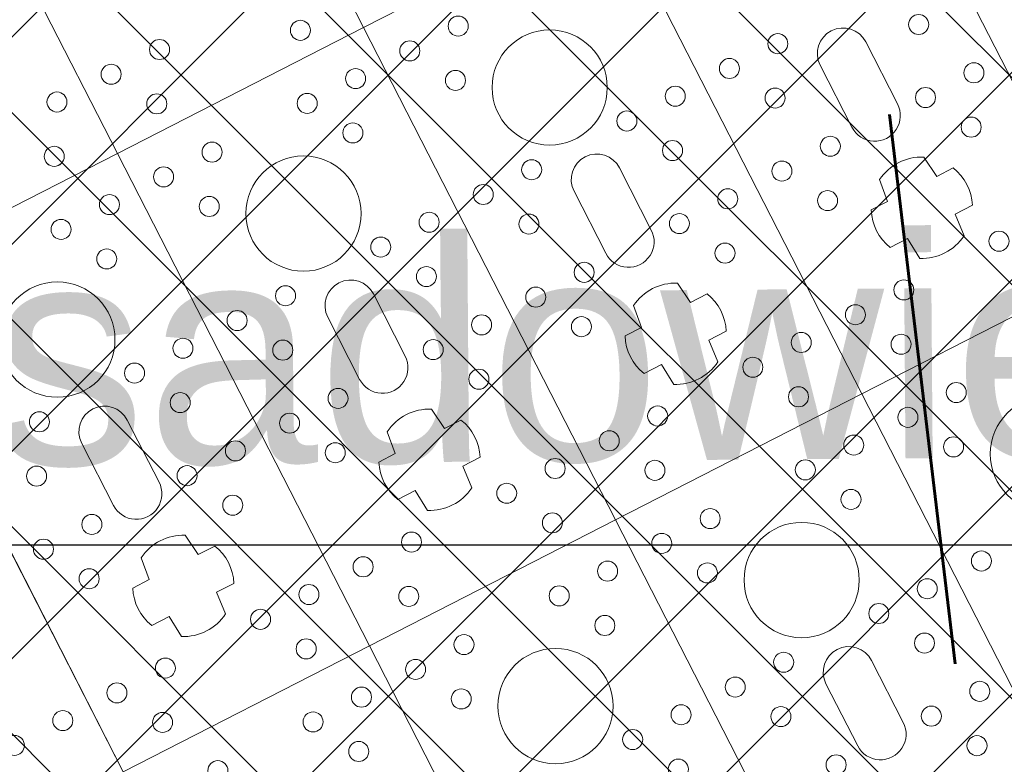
# Model space of a CAD drawing. Header units: metres. Extents: x 7472034 to 8439876, y 5890181 to 5961460.
# Tile 143 of 202: x 8439532.86 to 8439534.99, y 5890377.1 to 5890378.71. Entities that reach past the tile are written whole.
import ezdxf

# ---------------------------------------------------------------- set-up
doc = ezdxf.new("R2010")
doc.units = ezdxf.units.M
doc.header["$MEASUREMENT"] = 0
for name, pattern in [('$0$L218_500', [1, 0.5, -0.5]), ('ACAD_ISO03W100', [30, 12, -18]), ('CENTER', [2, 1.25, -0.25, 0.25, -0.25])]:
    doc.linetypes.add(name, pattern=pattern)
doc.layers.get('0').update_dxf_attribs({"linetype": 'CONTINUOUS', "lineweight": 5})
doc.layers.get('Defpoints').update_dxf_attribs({"linetype": 'CONTINUOUS'})
for name, color, linetype, lineweight in [('### Krawężnik', 6, 'CONTINUOUS', 35), ('### rzędne', 172, 'CONTINUOUS', 35), ('__GRANICA', 5, 'ACAD_ISO03W100', 80), ('_a_widok', 7, 'CONTINUOUS', 5), ('_IS_kd_krata', 114, 'CONTINUOUS', 30), ('KOLOR-OBIEKT', 21, 'CONTINUOUS', 13), ('ZAG-obrys 018 wymiary', 7, 'CONTINUOUS', 18)]:
    doc.layers.add(name, color=color, linetype=linetype, lineweight=lineweight)
doc.layers.add('100_rzut_wym_wew', color=7, linetype='CONTINUOUS')
doc.layers.add('_IS.BLOK.KD.doziemne', color=7, linetype='CONTINUOUS')
doc.styles.add('ARIAL', font='arial.ttf')
doc.styles.add('DIM', font='simplex.shx', dxfattribs={"width": 0.8})
doc.styles.add('RS', font='Romans.shx', dxfattribs={"width": 0.7})
doc.dimstyles.new('DIM-WEW_500', dxfattribs={"dimscale": 5, "dimtxt": 18, "dimasz": 10, "dimexe": 4, "dimexo": 8, "dimgap": 5, "dimtad": 1, "dimlfac": 0.01, "dimzin": 9, "dimdsep": 46, "dimtxsty": 'DIM', "dimblk": 'ARCHTICK', "dimcen": 5, "dimclrt": 112, "dimadec": 4, "dimazin": 2, "dimtfac": 4, "dimtmove": 0, "dimatfit": 3, "dimldrblk": 'ARCHTICK', "dimfxl": 0, "dimtolj": 1, "dimlwd": 13, "dimarcsym": 0})
pattern_1 = [(45, (967499.2092647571, -71042.97165620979), (-0.2245064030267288, 0.2245064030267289), []), (135, (967499.2092647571, -71042.97165620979), (-0.2245064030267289, -0.2245064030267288), [])]

# ---------------------------------------------------------------- blocks, each defined once
blk = doc.blocks.new('_Oblique')
at = {"color": 0, "linetype": 'ByBlock', "lineweight": -2}
blk.add_line((-0.5, -0.5), (0.5, 0.5), dxfattribs=at)
blk = doc.blocks.new('*D57')
at = {"layer": 'Defpoints', "color": 0, "linetype": 'Continuous'}
for p in [(8439539.50265294, 5890379.021735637, 7.079631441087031e-07), (8439518.672365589, 5890368.360632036), (8439519.01227277, 5890367.69650152)]:
    blk.add_point(p, dxfattribs=at)
at = {"layer": 'ZAG-obrys 018 wymiary', "color": 0, "linetype": 'Continuous', "lineweight": 13}
blk.add_line((8439539.84256012, 5890378.357605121), (8439519.01227277, 5890367.69650152), dxfattribs=at)
at = {"layer": 'ZAG-obrys 018 wymiary', "color": 0, "linetype": 'Continuous', "lineweight": -2}
for p, q in [((8439539.84256012, 5890378.357605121), (8439540.024801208, 5890378.001531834)), ((8439519.01227277, 5890367.69650152), (8439519.194513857, 5890367.340428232))]:
    blk.add_line(p, q, dxfattribs=at)
at = {"layer": 'ZAG-obrys 018 wymiary', "color": 0, "linetype": 'Continuous', "lineweight": 13, "xscale": 0.3, "yscale": 0.3, "zscale": 0.3}
for p, rotation in [((8439539.84256012, 5890378.357605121), 27.10372084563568), ((8439519.01227277, 5890367.69650152), 207.1037208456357)]:
    blk.add_blockref('_Oblique', p, dxfattribs=dict(at, rotation=rotation))
at = {"layer": 'ZAG-obrys 018 wymiary', "color": 112, "linetype": 'Continuous', "lineweight": 25, "insert": (8439529.154054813, 5890373.561163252), "char_height": 0.8, "attachment_point": 5, "rotation": 27.103720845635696, "style": 'RS'}
blk.add_mtext('\\A1;23.4', dxfattribs=at)
blk = doc.blocks.new('_ArchTick')
at = {"layer": '100_rzut_wym_wew', "color": 0, "linetype": 'Continuous', "const_width": 0.15}
blk.add_lwpolyline([(-0.5, -0.5), (0.5, 0.5)], dxfattribs=at)
blk = doc.blocks.new('A$C57F34CC8')
at = {"layer": '__GRANICA', "color": 246, "lineweight": 60, "ltscale": 0.1}
for p, q in [((122.4455157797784, 6.245515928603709), (120.9349854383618, 6.541692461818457)), ((120.9349854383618, 6.541692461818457), (121.128659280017, 4.925928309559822))]:
    blk.add_line(p, q, dxfattribs=at)
blk = doc.blocks.new('A$C1D2679FE')
at = {"layer": 'KOLOR-OBIEKT', "lineweight": 9, "ltscale": 200}
h = blk.add_hatch(dxfattribs=at)
h.set_pattern_fill('ANSI37', color=253, scale=0.1, angle=16)
h.set_pattern_definition([(61, (-7471780.020262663, -5961378.212846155), (-0.2776917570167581, 0.153927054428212), []), (151, (-7471780.020262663, -5961378.212846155), (-0.153927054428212, -0.2776917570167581), [])])
edge = h.paths.add_edge_path()
edge.add_line((196.975401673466, 33.54016214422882), (192.3495923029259, 34.13512154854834))
edge.add_line((192.3495923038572, 34.13512154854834), (187.7176397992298, 34.7308710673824))
edge.add_line((187.7176398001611, 34.7308710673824), (178.5077782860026, 36.15998750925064))
edge.add_line((178.5077782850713, 36.15998750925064), (176.6601969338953, 36.5026140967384))
edge.add_arc((181.3685569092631, 38.18527459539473), 5.000000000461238, 199.6657310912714, 261.1796204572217)
edge.add_line((180.6018702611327, 33.24440507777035), (187.358021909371, 32.19603671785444))
edge.add_line((187.3580219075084, 32.19603671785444), (192.0230219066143, 31.59603671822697))
edge.add_line((192.0230219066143, 31.59603671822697), (196.6880219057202, 30.9960367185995))
edge.add_line((196.6880219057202, 30.9960367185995), (201.9780219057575, 30.48103671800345))
edge.add_line((201.9780219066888, 30.48103671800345), (207.2680219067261, 29.96603671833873))
edge.add_line((207.2680219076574, 29.96603671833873), (216.468021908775, 29.35603671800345))
edge.add_line((216.4680219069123, 29.35603671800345), (221.8830219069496, 29.11103671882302))
edge.add_line((221.8830219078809, 29.11103671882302), (227.2980219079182, 28.86603671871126))
edge.add_line((227.2980219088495, 28.86603671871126), (233.718021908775, 28.60103671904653))
edge.add_line((233.7180219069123, 28.60103671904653), (240.1380219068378, 28.33603671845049))
edge.add_line((240.1380219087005, 28.33603671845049), (245.3280219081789, 28.076036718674))
edge.add_line((245.3280219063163, 28.076036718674), (246.1380219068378, 28.00603671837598))
edge.add_line((246.1380219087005, 28.00603671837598), (248.4280219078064, 27.98603671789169))
edge.add_line((248.4280219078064, 27.98603671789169), (251.4080219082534, 28.33603671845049))
edge.add_line((251.4080219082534, 28.33603671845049), (255.3380219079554, 29.13603671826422))
edge.add_line((255.3380219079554, 29.13603671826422), (258.1480219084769, 30.35603671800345))
edge.add_line((258.1480219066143, 30.35603671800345), (260.6280219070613, 32.076036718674))
edge.add_line((260.6280219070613, 32.076036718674), (262.7080219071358, 34.29603671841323))
edge.add_line((262.7080219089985, 34.29603671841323), (264.3880219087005, 36.826036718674))
edge.add_line((264.3880219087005, 36.826036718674), (265.608021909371, 39.59603671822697))
edge.add_line((265.6080219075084, 39.59603671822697), (266.4080219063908, 42.53603671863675))
edge.add_line((266.4080219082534, 42.53603671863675), (266.6380219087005, 45.60603671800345))
edge.add_line((266.6380219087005, 45.60603671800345), (266.3380219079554, 48.59603671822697))
edge.add_line((266.3380219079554, 48.59603671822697), (265.628021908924, 51.53603671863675))
edge.add_line((265.6280219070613, 51.53603671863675), (264.5280219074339, 54.28603671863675))
edge.add_line((264.5280219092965, 54.28603671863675), (263.3880219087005, 57.11603671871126))
edge.add_line((263.3880219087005, 57.11603671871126), (262.5430219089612, 59.47103671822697))
edge.add_line((262.5430219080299, 59.47103671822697), (261.6980219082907, 61.826036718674))
edge.add_line((261.6980219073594, 61.826036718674), (260.5980219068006, 65.15103671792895))
edge.add_line((260.5980219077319, 65.15103671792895), (259.4980219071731, 68.47603671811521))
edge.add_line((259.4980219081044, 68.47603671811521), (257.3916487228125, 67.77919145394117))
edge.add_line((257.3916487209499, 67.77919145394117), (258.1675714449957, 64.34697791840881))
edge.add_line((258.167571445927, 64.34697791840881), (259.2776264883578, 60.99158426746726))
edge.add_line((259.2776264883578, 60.99158426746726), (260.1334384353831, 58.60645156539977))
edge.add_line((260.1334384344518, 58.60645156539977), (260.9950570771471, 56.20513570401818))
edge.add_line((260.9950570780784, 56.20513570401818), (262.1522789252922, 53.33238322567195))
edge.add_line((262.1522789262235, 53.33238322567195), (263.1827648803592, 50.75616833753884))
edge.add_line((263.1827648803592, 50.75616833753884), (263.8083402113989, 48.16575780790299))
edge.add_line((263.8083402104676, 48.16575780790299), (264.0684198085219, 45.57363114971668))
edge.add_line((264.0684198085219, 45.57363114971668), (263.8734869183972, 42.97170083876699))
edge.add_line((263.8734869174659, 42.97170083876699), (263.1880731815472, 40.45280535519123))
edge.add_line((263.1880731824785, 40.45280535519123), (262.1337886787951, 38.05906103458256))
edge.add_line((262.1337886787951, 38.05906103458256), (260.6936748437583, 35.89031817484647))
edge.add_line((260.6936748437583, 35.89031817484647), (258.9457271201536, 34.02472012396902))
edge.add_line((258.9457271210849, 34.02472012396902), (256.8967191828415, 32.60363397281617))
edge.add_line((256.8967191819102, 32.60363397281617), (254.5645412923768, 31.59108698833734))
edge.add_line((254.5645412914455, 31.59108698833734), (251.0026761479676, 30.86602538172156))
edge.add_line((251.0026761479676, 30.86602538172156), (248.2893446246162, 30.54734550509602))
edge.add_line((248.2893446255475, 30.54734550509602), (246.2595893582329, 30.56507262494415))
edge.add_line((246.2595893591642, 30.56507262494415), (245.5023283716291, 30.63051493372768))
edge.add_line((245.5023283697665, 30.63051493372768), (240.2548571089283, 30.89339403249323))
edge.add_line((240.2548571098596, 30.89339403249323), (233.8236017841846, 31.1588586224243))
edge.add_line((233.8236017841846, 31.1588586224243), (227.4086662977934, 31.42364957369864))
edge.add_line((227.4086662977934, 31.42364957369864), (221.9987299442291, 31.66842047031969))
edge.add_line((221.9987299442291, 31.66842047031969), (217.4544723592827, 31.90290945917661))
edge.add_line((217.4544723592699, 31.90290945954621), (217.0910134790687, 31.92589690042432))
edge.add_line((217.0910134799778, 31.92589689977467), (214.8768218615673, 32.06593639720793))
edge.add_line((214.876821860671, 32.06593639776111), (207.0033997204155, 32.56390146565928))
edge.add_line((207.0033997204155, 32.56390146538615), (202.2260741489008, 33.02899081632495))
edge.add_line((202.2260741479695, 33.02899081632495), (196.975401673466, 33.54016214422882))
blk = doc.blocks.new('*U25')
at = {"lineweight": 5}
for p, q in [((3600.000047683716, 19199.40002381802), (2400, 19199.40002381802)), ((2400, 19199.39999997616), (3600.000047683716, 19199.39999997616)), ((3600, 19199.40002381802), (3600, 18599.39999997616)), ((3600.000047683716, 18599.39999997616), (3600.000047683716, 19199.40002381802)), ((3254.200035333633, 18999.41180765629), (3254.200035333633, 18959.27779868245)), ((3345.251703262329, 18957.3414337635), (3345.251703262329, 18999.66109861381)), ((3075.600023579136, 18954.90001261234), (2924.400023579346, 18954.90001189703)), ((3254.200035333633, 18959.27779868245), (3203.997000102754, 18953.0974925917)), ((3395.871898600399, 18953.33129808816), (3345.251703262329, 18957.3414337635)), ((2924.400023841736, 18843.90001189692), (3075.600023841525, 18843.90001189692)), ((3203.997000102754, 18845.70253120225), (3254.200035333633, 18839.52222511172)), ((3345.251703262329, 18841.45859003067), (3395.871898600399, 18845.46872570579)), ((3254.200035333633, 18839.52222511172), (3254.200035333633, 18799.38821613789)), ((3345.251703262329, 18799.13892518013), (3345.251703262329, 18841.45859003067)), ((2400, 18599.40002381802), (2400, 17999.39999997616)), ((3600.000047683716, 18599.40002381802), (2400, 18599.40002381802)), ((2400, 18599.39999997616), (3600.000047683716, 18599.39999997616)), ((2400.000047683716, 17999.39999997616), (2400.000047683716, 18599.40002381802)), ((3600, 18599.40002381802), (3600, 17999.39999997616)), ((4800.000047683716, 18599.40002381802), (3600, 18599.40002381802)), ((3600, 18599.39999997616), (4800.000047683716, 18599.39999997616)), ((3600.000047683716, 17999.39999997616), (3600.000047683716, 18599.40002381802)), ((3254.200035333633, 18399.41180765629), (3254.200035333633, 18359.27779868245)), ((3345.251703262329, 18357.3414337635), (3345.251703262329, 18399.66109861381)), ((3075.600023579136, 18354.90001261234), (2924.400023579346, 18354.90001189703)), ((3254.200035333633, 18359.27779868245), (3203.997000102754, 18353.0974925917)), ((3395.871898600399, 18353.33129808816), (3345.251703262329, 18357.3414337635)), ((4275.600023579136, 18354.90001261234), (4124.400023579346, 18354.90001189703)), ((3203.997000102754, 18245.70253120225), (3254.200035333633, 18239.52222511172)), ((3345.251703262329, 18241.45859003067), (3395.871898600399, 18245.46872570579)), ((2924.400023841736, 18243.90001189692), (3075.600023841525, 18243.90001189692)), ((3254.200035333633, 18239.52222511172), (3254.200035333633, 18199.38821613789)), ((3345.251703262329, 18199.13892518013), (3345.251703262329, 18241.45859003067)), ((4124.400023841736, 18243.90001189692), (4275.600023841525, 18243.90001189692)), ((2400.000047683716, 17999.40002381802), (1200, 17999.40002381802)), ((1200, 17999.39999997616), (2400.000047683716, 17999.39999997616)), ((2400, 17999.40002381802), (2400, 17399.39999997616)), ((3600.000047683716, 17999.40002381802), (2400, 17999.40002381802)), ((2400, 17999.39999997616), (3600.000047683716, 17999.39999997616)), ((2400.000047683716, 17399.39999997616), (2400.000047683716, 17999.40002381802)), ((3600, 17999.40002381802), (3600, 17399.39999997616)), ((4800.000047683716, 17999.40002381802), (3600, 17999.40002381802)), ((3600, 17999.39999997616), (4800.000047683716, 17999.39999997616)), ((3600.000047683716, 17399.39999997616), (3600.000047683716, 17999.40002381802)), ((3254.200035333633, 17799.41180765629), (3254.200035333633, 17759.27779868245)), ((3345.251703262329, 17757.3414337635), (3345.251703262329, 17799.66109861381)), ((3075.600023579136, 17754.90001261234), (2924.400023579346, 17754.90001189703)), ((3254.200035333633, 17759.27779868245), (3203.997000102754, 17753.0974925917)), ((3395.871898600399, 17753.33129808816), (3345.251703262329, 17757.3414337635)), ((2924.400023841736, 17643.90001189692), (3075.600023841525, 17643.90001189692)), ((3203.997000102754, 17645.70253120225), (3254.200035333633, 17639.52222511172)), ((3254.200035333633, 17639.52222511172), (3254.200035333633, 17599.38821613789)), ((3345.251703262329, 17641.45859003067), (3395.871898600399, 17645.46872570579)), ((3345.251703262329, 17599.13892518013), (3345.251703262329, 17641.45859003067)), ((2400.000047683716, 17399.40002381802), (1200, 17399.40002381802)), ((1200, 17399.39999997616), (2400.000047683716, 17399.39999997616)), ((2400, 17399.40002381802), (2400, 16799.39999997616)), ((3600.000047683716, 17399.40002381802), (2400, 17399.40002381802)), ((2400, 17399.39999997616), (3600.000047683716, 17399.39999997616)), ((2400.000047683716, 16799.39999997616), (2400.000047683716, 17399.40002381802)), ((3600, 17399.40002381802), (3600, 16799.39999997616)), ((4800.000047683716, 17399.40002381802), (3600, 17399.40002381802)), ((3600, 17399.39999997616), (4800.000047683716, 17399.39999997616)), ((3600.000047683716, 16799.39999997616), (3600.000047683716, 17399.40002381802)), ((3254.200035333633, 17199.41180765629), (3254.200035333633, 17159.27779868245)), ((3345.251703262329, 17157.3414337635), (3345.251703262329, 17199.66109861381)), ((3254.200035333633, 17159.27779868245), (3203.997000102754, 17153.0974925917)), ((3395.871898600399, 17153.33129808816), (3345.251703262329, 17157.3414337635)), ((3075.600023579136, 17154.90001261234), (2924.400023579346, 17154.90001189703)), ((2924.400023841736, 17043.90001189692), (3075.600023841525, 17043.90001189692)), ((3203.997000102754, 17045.70253120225), (3254.200035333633, 17039.52222511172)), ((3254.200035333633, 17039.52222511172), (3254.200035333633, 16999.38821613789)), ((3345.251703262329, 17041.45859003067), (3395.871898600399, 17045.46872570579)), ((3345.251703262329, 16999.13892518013), (3345.251703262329, 17041.45859003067)), ((3600.000047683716, 16799.40002381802), (2400, 16799.40002381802)), ((2400, 16799.39999997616), (3600.000047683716, 16799.39999997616))]:
    blk.add_line(p, q, dxfattribs=at)
for centre, radius in [((3090.936357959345, 19133.40001189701), 21.73927789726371), ((2943.127355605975, 19074.40001189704), 21.7392778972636), ((3193.127355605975, 19074.40001189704), 21.7392778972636), ((3090.936357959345, 19015.40001189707), 21.7392778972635), ((3440.936357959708, 19015.40001189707), 21.7392778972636), ((3900.000023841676, 18899.40001189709), 125), ((2840.936357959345, 18783.4000118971), 21.73927789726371), ((3090.936357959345, 18783.4000118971), 21.73927789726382), ((3440.936357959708, 18783.4000118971), 21.7392778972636), ((3690.936357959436, 18783.4000118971), 21.73927789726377), ((2943.127355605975, 18724.40001189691), 21.7392778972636), ((3193.127355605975, 18724.40001189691), 21.7392778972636), ((3543.127355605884, 18724.40001189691), 21.7392778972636), ((3793.127355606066, 18724.40001189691), 21.73927789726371), ((2840.936357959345, 18665.40001189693), 21.73927789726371), ((3090.936357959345, 18665.40001189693), 21.73927789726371), ((3440.936357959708, 18665.40001189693), 21.7392778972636), ((3690.936357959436, 18665.40001189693), 21.73927789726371), ((4040.936357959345, 18665.40001189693), 21.73927789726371), ((2840.936357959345, 18533.40001189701), 21.7392778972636), ((3090.936357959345, 18533.40001189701), 21.73927789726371), ((3440.936357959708, 18533.40001189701), 21.7392778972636), ((3690.936357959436, 18533.40001189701), 21.7392778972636), ((4040.936357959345, 18533.40001189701), 21.7392778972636), ((4290.936357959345, 18533.40001189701), 21.73927789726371), ((2943.127355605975, 18474.40001189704), 21.7392778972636), ((3193.127355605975, 18474.40001189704), 21.7392778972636), ((3543.127355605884, 18474.40001189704), 21.7392778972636), ((3793.127355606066, 18474.40001189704), 21.73927789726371), ((4143.127355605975, 18474.40001189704), 21.7392778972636), ((4393.127355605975, 18474.40001189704), 21.7392778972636), ((2700.000023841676, 18299.40001189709), 125), ((2840.936357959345, 18415.40001189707), 21.73927789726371), ((3090.936357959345, 18415.40001189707), 21.7392778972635), ((3440.936357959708, 18415.40001189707), 21.7392778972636), ((3690.936357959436, 18415.40001189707), 21.73927789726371), ((3900.000023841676, 18299.40001189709), 125), ((4040.936357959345, 18415.40001189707), 21.73927789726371), ((4290.936357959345, 18415.40001189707), 21.7392778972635), ((2490.936357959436, 18183.4000118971), 21.73927789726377), ((2840.936357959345, 18183.4000118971), 21.73927789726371), ((3090.936357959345, 18183.4000118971), 21.73927789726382), ((3440.936357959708, 18183.4000118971), 21.7392778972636), ((3690.936357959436, 18183.4000118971), 21.73927789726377), ((4040.936357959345, 18183.4000118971), 21.73927789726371), ((4290.936357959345, 18183.4000118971), 21.73927789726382), ((2593.127355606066, 18124.40001189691), 21.73927789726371), ((2943.127355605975, 18124.40001189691), 21.7392778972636), ((3193.127355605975, 18124.40001189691), 21.7392778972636), ((3543.127355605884, 18124.40001189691), 21.7392778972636), ((3793.127355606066, 18124.40001189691), 21.73927789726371), ((4143.127355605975, 18124.40001189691), 21.7392778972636), ((2490.936357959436, 18065.40001189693), 21.73927789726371), ((2840.936357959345, 18065.40001189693), 21.73927789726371), ((3090.936357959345, 18065.40001189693), 21.73927789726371), ((3440.936357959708, 18065.40001189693), 21.7392778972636), ((3690.936357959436, 18065.40001189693), 21.73927789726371), ((4040.936357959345, 18065.40001189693), 21.73927789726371), ((2490.936357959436, 17933.40001189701), 21.7392778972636), ((2840.936357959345, 17933.40001189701), 21.7392778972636), ((3090.936357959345, 17933.40001189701), 21.73927789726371), ((3440.936357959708, 17933.40001189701), 21.7392778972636), ((3690.936357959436, 17933.40001189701), 21.7392778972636), ((4040.936357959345, 17933.40001189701), 21.7392778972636), ((2343.127355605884, 17874.40001189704), 21.7392778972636), ((2593.127355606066, 17874.40001189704), 21.73927789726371), ((2943.127355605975, 17874.40001189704), 21.7392778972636), ((3193.127355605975, 17874.40001189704), 21.7392778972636), ((3543.127355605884, 17874.40001189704), 21.7392778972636), ((3793.127355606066, 17874.40001189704), 21.73927789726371), ((4143.127355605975, 17874.40001189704), 21.7392778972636), ((2490.936357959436, 17815.40001189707), 21.73927789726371), ((2700.000023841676, 17699.40001189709), 125), ((2840.936357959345, 17815.40001189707), 21.73927789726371), ((3090.936357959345, 17815.40001189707), 21.7392778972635), ((3440.936357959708, 17815.40001189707), 21.7392778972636), ((3690.936357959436, 17815.40001189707), 21.73927789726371), ((3900.000023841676, 17699.40001189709), 125), ((4040.936357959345, 17815.40001189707), 21.73927789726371), ((2240.936357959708, 17583.4000118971), 21.7392778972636), ((2490.936357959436, 17583.4000118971), 21.73927789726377), ((2840.936357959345, 17583.4000118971), 21.73927789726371), ((3090.936357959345, 17583.4000118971), 21.73927789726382), ((3440.936357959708, 17583.4000118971), 21.7392778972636), ((3690.936357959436, 17583.4000118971), 21.73927789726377), ((2343.127355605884, 17524.40001189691), 21.7392778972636), ((2593.127355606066, 17524.40001189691), 21.73927789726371), ((2943.127355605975, 17524.40001189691), 21.7392778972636), ((3193.127355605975, 17524.40001189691), 21.7392778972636), ((3543.127355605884, 17524.40001189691), 21.7392778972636), ((3793.127355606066, 17524.40001189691), 21.73927789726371), ((2240.936357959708, 17465.40001189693), 21.7392778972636), ((2490.936357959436, 17465.40001189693), 21.73927789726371), ((2840.936357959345, 17465.40001189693), 21.73927789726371), ((3090.936357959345, 17465.40001189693), 21.73927789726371), ((3440.936357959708, 17465.40001189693), 21.7392778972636), ((3690.936357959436, 17465.40001189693), 21.73927789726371), ((2240.936357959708, 17333.40001189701), 21.7392778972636), ((2490.936357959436, 17333.40001189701), 21.7392778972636), ((2840.936357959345, 17333.40001189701), 21.7392778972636), ((3090.936357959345, 17333.40001189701), 21.73927789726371), ((3440.936357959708, 17333.40001189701), 21.7392778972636), ((3690.936357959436, 17333.40001189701), 21.7392778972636), ((2343.127355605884, 17274.40001189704), 21.7392778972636), ((2593.127355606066, 17274.40001189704), 21.73927789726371), ((2943.127355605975, 17274.40001189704), 21.7392778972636), ((3193.127355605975, 17274.40001189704), 21.7392778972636), ((3543.127355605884, 17274.40001189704), 21.7392778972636), ((3793.127355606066, 17274.40001189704), 21.73927789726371), ((2490.936357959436, 17215.40001189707), 21.73927789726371), ((2700.000023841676, 17099.40001189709), 125), ((2840.936357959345, 17215.40001189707), 21.73927789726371), ((3090.936357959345, 17215.40001189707), 21.7392778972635), ((3440.936357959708, 17215.40001189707), 21.7392778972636), ((3690.936357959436, 17215.40001189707), 21.73927789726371), ((2840.936357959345, 16983.4000118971), 21.73927789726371), ((3090.936357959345, 16983.4000118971), 21.73927789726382), ((3440.936357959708, 16983.4000118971), 21.7392778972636), ((3690.936357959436, 16983.4000118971), 21.73927789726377), ((2943.127355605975, 16924.40001189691), 21.7392778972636), ((3193.127355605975, 16924.40001189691), 21.7392778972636), ((3543.127355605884, 16924.40001189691), 21.7392778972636), ((3090.936357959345, 16865.40001189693), 21.73927789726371), ((3440.936357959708, 16865.40001189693), 21.7392778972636), ((3440.936357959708, 16733.40001189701), 21.7392778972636), ((3440.936357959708, 16615.40001189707), 21.7392778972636)]:
    blk.add_circle(centre, radius, dxfattribs=at)
for centre, radius, start, end in [((3300.000023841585, 18899.40001189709), 110, 65.70851514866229, 114.6052205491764), ((2924.400023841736, 18899.40001189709), 55.50000000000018, 90.00000026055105, 270), ((3075.600023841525, 18899.40001189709), 55.50000000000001, 270, 90.00000026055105), ((3300.000023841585, 18899.40001189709), 109.9999999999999, 150.7803558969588, 209.2196441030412), ((3300.000023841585, 18899.40001189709), 110.0000000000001, 330.6407226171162, 29.35927738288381), ((3300.000023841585, 18899.40001189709), 110, 245.3947794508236, 294.2914848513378), ((3300.000023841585, 18299.40001189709), 110, 65.70851514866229, 114.6052205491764), ((2924.400023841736, 18299.40001189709), 55.50000000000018, 90.00000026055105, 270), ((3075.600023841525, 18299.40001189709), 55.50000000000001, 270, 90.00000026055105), ((3300.000023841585, 18299.40001189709), 109.9999999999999, 150.7803558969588, 209.2196441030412), ((3300.000023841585, 18299.40001189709), 110.0000000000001, 330.6407226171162, 29.35927738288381), ((4124.400023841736, 18299.40001189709), 55.50000000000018, 90.00000026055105, 270), ((4275.600023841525, 18299.40001189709), 55.50000000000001, 270, 90.00000026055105), ((3300.000023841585, 18299.40001189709), 110, 245.3947794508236, 294.2914848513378), ((3300.000023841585, 17699.40001189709), 110, 65.70851514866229, 114.6052205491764), ((2924.400023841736, 17699.40001189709), 55.50000000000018, 90.00000026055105, 270), ((3075.600023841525, 17699.40001189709), 55.50000000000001, 270, 90.00000026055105), ((3300.000023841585, 17699.40001189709), 109.9999999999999, 150.7803558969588, 209.2196441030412), ((3300.000023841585, 17699.40001189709), 110.0000000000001, 330.6407226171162, 29.35927738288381), ((3300.000023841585, 17699.40001189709), 110, 245.3947794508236, 294.2914848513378), ((3300.000023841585, 17099.40001189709), 110, 65.70851514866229, 114.6052205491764), ((2924.400023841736, 17099.40001189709), 55.50000000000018, 90.00000026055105, 270), ((3075.600023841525, 17099.40001189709), 55.50000000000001, 270, 90.00000026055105), ((3300.000023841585, 17099.40001189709), 109.9999999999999, 150.7803558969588, 209.2196441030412), ((3300.000023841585, 17099.40001189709), 110.0000000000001, 330.6407226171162, 29.35927738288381), ((3300.000023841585, 17099.40001189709), 110, 245.3947794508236, 294.2914848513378)]:
    blk.add_arc(centre, radius, start, end, dxfattribs=at)
blk = doc.blocks.new('A$C2C426404')
at = {"layer": '### rzędne', "color": 0, "lineweight": 25}
blk.add_line((97.5617674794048, 11.69095455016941, -1.543864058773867e-08), (91.08887051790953, 11.69095455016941, -1.543864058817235e-08), dxfattribs=at)
at = {"layer": '### rzędne', "color": 0, "linetype": 'CENTER', "lineweight": 25, "insert": (91.07568879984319, 12.32183564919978, -1.543864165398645e-08), "char_height": 0.48, "attachment_point": 1, "rotation": 0.4319074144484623, "style": 'ARIAL'}
blk.add_mtext('rzędna posadowienia\\P132,10', dxfattribs=at)
blk = doc.blocks.new('JPII.KD_aktualizacja rzędnych_20.12.2024')
at = {"layer": '_IS_kd_krata', "color": 124, "xscale": 0.001, "yscale": 0.001, "zscale": 0.001, "rotation": 297.1037209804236}
blk.add_blockref('*U25', (8438656.864760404, 5890668.440994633, 7.079631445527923e-07), dxfattribs=at)

msp = doc.modelspace()

# ---------------------------------------------------------------- hatches: boundary and pattern name
at = {"layer": 'KOLOR-OBIEKT', "lineweight": 9}
h = msp.add_hatch(dxfattribs=at)
h.set_pattern_fill('ANSI37', color=73, scale=0.1)
h.set_pattern_definition(pattern_1)
edge = h.paths.add_edge_path()
edge.add_arc((8439443.60123986, 5890379.17988472), 6.652831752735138, 296.7043321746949, 335.0331150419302)
edge.add_arc((8439476.194075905, 5890367.917634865), 27.87464989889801, 155.1393615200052, 162.3446315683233, ccw=False)
edge.add_arc((8439457.399943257, 5890376.211109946), 7.345078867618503, 127.98309878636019, 152.2023641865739, ccw=False)
edge.add_arc((8439457.741930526, 5890376.488713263), 7.349948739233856, 107.1989600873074, 131.4182254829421, ccw=False)
edge.add_line((8439455.568618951, 5890383.509999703), (8439473.898437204, 5890392.710084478))
edge.add_arc((8439481.742870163, 5890376.384611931), 18.11232128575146, 99.26977735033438, 115.6644084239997, ccw=False)
edge.add_line((8439478.825278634, 5890394.260401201), (8439481.377171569, 5890394.321440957))
edge.add_arc((8439482.909595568, 5890377.390082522), 17.00056533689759, 88.22393661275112, 95.17163768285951, ccw=False)
edge.add_arc((8439482.561499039, 5890405.235869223), 10.88860248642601, 274.6092070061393, 298.9976789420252)
edge.add_arc((8443006.923870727, 5883371.657126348), 7856.29059094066, 116.59181359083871, 116.61107962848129, ccw=False)
edge.add_arc((8439465.895823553, 5890431.340313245), 42.15757971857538, 305.2087751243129, 306.7865132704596)
edge.add_arc((8439488.80074795, 5890400.283338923), 3.577668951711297, 310.8590814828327, 340.7280968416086)
edge.add_line((8439492.177934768, 5890399.102523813), (8439493.275267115, 5890403.980640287))
edge.add_line((8439493.275267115, 5890403.980640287), (8439502.266345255, 5890408.28072203))
edge.add_line((8439502.266345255, 5890408.28072203), (8439504.844191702, 5890407.694009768))
edge.add_line((8439504.844191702, 5890407.694009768), (8439506.125281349, 5890405.329609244))
edge.add_arc((8439507.019670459, 5890405.776898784), 0.9999999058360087, 206.5699188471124, 283.6833393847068)
edge.add_line((8439507.256226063, 5890404.805280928), (8439511.624560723, 5890406.970734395))
edge.add_line((8439511.624560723, 5890406.970734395), (8439511.39896348, 5890407.420225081))
edge.add_line((8439511.39896348, 5890407.420225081), (8439510.561982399, 5890407.017405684))
edge.add_line((8439510.561982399, 5890407.017405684), (8439509.330427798, 5890409.481424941))
edge.add_line((8439509.330427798, 5890409.481424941), (8439512.635426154, 5890411.138401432))
edge.add_line((8439512.635426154, 5890411.138401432), (8439512.638568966, 5890411.136467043))
edge.add_line((8439512.638568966, 5890411.136467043), (8439515.998443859, 5890412.829496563))
edge.add_line((8439515.998443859, 5890412.829496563), (8439517.239018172, 5890410.325621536))
edge.add_line((8439517.239018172, 5890410.325621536), (8439513.919446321, 5890408.633274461))
edge.add_line((8439513.919446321, 5890408.633274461), (8439514.091312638, 5890408.235941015))
edge.add_line((8439514.091312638, 5890408.235941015), (8439518.839102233, 5890410.604261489))
edge.add_line((8439518.839102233, 5890410.604261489), (8439518.585943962, 5890412.843737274))
edge.add_line((8439518.585943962, 5890412.843737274), (8439518.274555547, 5890413.628049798))
edge.add_line((8439518.274555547, 5890413.628049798), (8439517.839658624, 5890414.494365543))
edge.add_line((8439517.839658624, 5890414.494365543), (8439524.310164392, 5890417.742607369))
edge.add_line((8439524.310164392, 5890417.742607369), (8439525.122207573, 5890416.124990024))
edge.add_line((8439525.122207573, 5890416.124990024), (8439526.840645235, 5890414.670893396))
edge.add_line((8439526.840645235, 5890414.670893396), (8439527.244697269, 5890414.489695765))
edge.add_arc((8439552.769967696, 5890317.570311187), 100.2242811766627, 102.79246926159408, 104.75471345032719, ccw=False)
edge.add_arc((8439529.321881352, 5890420.105147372), 4.960037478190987, 284.6730648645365, 320.3902958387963)
edge.add_arc((8435016.013859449, 5889290.11735932), 4655.555010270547, 14.00691021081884, 14.04831962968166)
edge.add_line((8439532.327549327, 5890420.207226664), (8439525.877549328, 5890423.127226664))
edge.add_line((8439525.877549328, 5890423.127226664), (8439431.028022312, 5890376.803268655))
edge.add_line((8439431.028022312, 5890376.803268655), (8439435.479127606, 5890375.417226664))
edge.add_line((8439435.479127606, 5890375.417226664), (8439446.590932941, 5890373.236661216))
edge = h.paths.add_edge_path()
edge.add_arc((8439530.228804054, 5890405.916425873), 3.001836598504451, 99.44813666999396, 208.2631515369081)
edge.add_line((8439527.5848402, 5890404.494990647), (8439533.209264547, 5890393.206690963))
edge.add_line((8439533.209264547, 5890393.206690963), (8439519.17443581, 5890386.185049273))
edge.add_line((8439519.17443581, 5890386.185049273), (8439523.57812012, 5890377.411604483))
edge.add_line((8439523.57812012, 5890377.411604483), (8439517.455507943, 5890374.324033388))
edge.add_line((8439517.455507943, 5890374.324033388), (8439517.445860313, 5890374.319191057))
edge.add_line((8439517.445860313, 5890374.319191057), (8439517.33905848, 5890374.265585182))
edge.add_line((8439517.33905848, 5890374.265585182), (8439516.815779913, 5890375.308140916))
edge.add_line((8439516.815779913, 5890375.308140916), (8439511.370501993, 5890372.574998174))
edge.add_line((8439511.370501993, 5890372.574998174), (8439511.888417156, 5890371.529804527))
edge.add_line((8439511.888417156, 5890371.529804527), (8439506.425671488, 5890368.787948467))
edge.add_line((8439506.425671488, 5890368.787948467), (8439505.890341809, 5890369.841556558))
edge.add_line((8439505.890341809, 5890369.841556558), (8439505.8884594, 5890369.869391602))
edge.add_line((8439505.8884594, 5890369.869391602), (8439500.283276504, 5890366.97762632))
edge.add_line((8439500.283276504, 5890366.97762632), (8439519.478066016, 5890366.160130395))
edge.add_line((8439519.478066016, 5890366.160130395), (8439542.767549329, 5890378.417226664))
edge.add_line((8439542.767549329, 5890378.417226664), (8439538.675788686, 5890394.802262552))
edge.add_line((8439538.675788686, 5890394.802262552), (8439537.066416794, 5890401.238139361))
edge.add_line((8439537.066416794, 5890401.238139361), (8439535.557306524, 5890407.69906358))
edge.add_arc((8439531.145391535, 5890400.872499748), 8.128158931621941, 57.12596579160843, 99.98506404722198)
edge = h.paths.add_edge_path()
edge.add_line((8439470.194509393, 5890384.137651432), (8439461.355169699, 5890379.697090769))
edge.add_line((8439461.355169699, 5890379.697090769), (8439460.080861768, 5890379.068371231))
edge.add_line((8439460.080861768, 5890379.068371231), (8439457.869254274, 5890377.642639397))
edge.add_arc((8439460.609507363, 5890373.444653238), 5.013190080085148, 123.1346622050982, 204.022759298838)
edge.add_line((8439456.030540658, 5890371.403786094), (8439459.447549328, 5890370.707226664))
edge.add_line((8439459.447549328, 5890370.707226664), (8439480.497107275, 5890367.736747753))
edge.add_line((8439480.497107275, 5890367.736747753), (8439497.963342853, 5890367.082590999))
edge.add_line((8439497.963342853, 5890367.082590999), (8439496.62020549, 5890369.722641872))
edge.add_line((8439496.62020549, 5890369.722641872), (8439494.91788047, 5890373.087302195))
edge.add_arc((8439489.468037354, 5890366.363615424), 8.654984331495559, 50.97371617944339, 58.22889977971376)
edge.add_line((8439494.025120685, 5890373.721722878), (8439490.036071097, 5890376.575637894))
edge.add_line((8439490.036071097, 5890376.575637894), (8439489.954459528, 5890375.592465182))
edge.add_line((8439489.954459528, 5890375.592465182), (8439490.917133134, 5890375.538648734))
edge.add_line((8439490.917133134, 5890375.538648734), (8439490.678913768, 5890371.956837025))
edge.add_line((8439490.678913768, 5890371.956837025), (8439482.55041443, 5890372.440399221))
edge.add_line((8439482.55041443, 5890372.440399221), (8439482.851718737, 5890376.020734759))
edge.add_line((8439482.851718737, 5890376.020734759), (8439487.354100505, 5890375.749064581))
edge.add_line((8439487.354100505, 5890375.749064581), (8439487.521080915, 5890378.34061919))
edge.add_line((8439487.521080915, 5890378.34061919), (8439481.803471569, 5890382.401025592))
edge.add_arc((8439487.942466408, 5890392.088814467), 11.46911116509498, 231.6002274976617, 237.6382272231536, ccw=False)
edge.add_line((8439480.818489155, 5890383.100518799), (8439480.351152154, 5890383.41057529))
edge.add_line((8439480.351152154, 5890383.41057529), (8439479.210044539, 5890382.939428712))
edge.add_line((8439479.210044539, 5890382.939428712), (8439480.412913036, 5890383.399613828))
edge.add_arc((8439474.682487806, 5890375.167564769), 10.03017472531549, 55.15777404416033, 116.5800473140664)
h.paths.add_polyline_path([(8439461.898919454, 5890370.792156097), (8439462.257176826, 5890373.552492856)], flags=16)
h = msp.add_hatch(dxfattribs=at)
h.set_pattern_fill('ANSI37', color=253, scale=0.1)
h.set_pattern_definition(pattern_1)
edge = h.paths.add_edge_path()
edge.add_arc((8439529.163071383, 5890420.279666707), 5.193757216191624, 276.50229096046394, 320.0240354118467, ccw=False)
edge.add_line((8439529.751227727, 5890415.119319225), (8439525.812744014, 5890414.153171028))
edge.add_line((8439525.812744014, 5890414.153171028), (8439519.208160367, 5890410.804184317))
edge.add_line((8439519.208160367, 5890410.804184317), (8439517.988028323, 5890410.126512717))
edge.add_line((8439517.988028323, 5890410.126512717), (8439514.091312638, 5890408.235941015))
edge.add_line((8439514.091312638, 5890408.235941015), (8439511.613697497, 5890406.992378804))
edge.add_line((8439511.613697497, 5890406.992378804), (8439509.258949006, 5890405.810485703))
edge.add_line((8439509.258949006, 5890405.810485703), (8439507.371756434, 5890404.83508177))
edge.add_arc((8439506.940777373, 5890405.737469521), 1.000023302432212, 206.5712342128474, 295.5290722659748, ccw=False)
edge.add_line((8439506.046377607, 5890405.290148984), (8439504.844186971, 5890407.693988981))
edge.add_line((8439504.844186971, 5890407.693988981), (8439502.261629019, 5890408.281795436))
edge.add_line((8439502.261629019, 5890408.281795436), (8439499.350132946, 5890407.011538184))
edge.add_line((8439499.350132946, 5890407.011538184), (8439493.30510976, 5890403.995621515))
edge.add_line((8439493.30510976, 5890403.995621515), (8439492.177918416, 5890399.102451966))
edge.add_arc((8439488.801253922, 5890400.282879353), 3.577047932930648, 293.05521913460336, 340.73119789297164, ccw=False)
edge.add_line((8439490.202090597, 5890396.991537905), (8439487.801423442, 5890395.78932472))
edge.add_arc((8439482.51122255, 5890404.317896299), 10.03607286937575, 278.1216072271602, 301.8109775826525, ccw=False)
edge.add_line((8439483.9290645, 5890394.382480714), (8439478.825278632, 5890394.260401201))
edge.add_arc((8439481.742870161, 5890376.384611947), 18.11232126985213, 99.26977735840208, 115.6644084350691)
edge.add_line((8439473.898437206, 5890392.710084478), (8439455.537130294, 5890383.494194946))
edge.add_arc((8439458.368862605, 5890375.380272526), 8.593860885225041, 109.2388197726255, 150.5606865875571)
edge.add_line((8439450.884668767, 5890379.604167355), (8439456.921008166, 5890377.849276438))
edge.add_line((8439456.921008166, 5890377.849276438), (8439458.055979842, 5890377.519316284))
edge.add_arc((8439462.056345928, 5890374.376166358), 5.087466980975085, 112.4172144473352, 141.842727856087, ccw=False)
edge.add_line((8439460.116249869, 5890379.079181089), (8439470.201913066, 5890384.141371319))
edge.add_arc((8439474.670732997, 5890375.058466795), 10.12272227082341, 52.60385305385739, 116.19734301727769, ccw=False)
edge.add_line((8439480.818489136, 5890383.100518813), (8439494.035062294, 5890373.735722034))
edge.add_arc((8439499.404929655, 5890380.165137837), 8.376924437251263, 230.1312663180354, 239.1071883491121)
edge.add_arc((8439492.046879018, 5890368.073539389), 5.778072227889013, 28.405105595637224, 58.05675779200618, ccw=False)
edge.add_line((8439497.129307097, 5890370.822183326), (8439498.920012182, 5890367.249241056))
edge.add_line((8439498.920012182, 5890367.249241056), (8439502.137476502, 5890368.864147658))
edge.add_line((8439502.137476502, 5890368.864147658), (8439500.881438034, 5890371.366619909))
edge.add_arc((8439501.41146424, 5890371.651481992), 0.6017260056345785, 32.69127385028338, 208.2557647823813, ccw=False)
edge.add_line((8439501.917872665, 5890371.97648152), (8439503.213570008, 5890369.395299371))
edge.add_line((8439503.213570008, 5890369.395299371), (8439521.788261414, 5890378.745992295))
edge.add_line((8439521.788261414, 5890378.745992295), (8439512.863585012, 5890396.520876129))
edge.add_arc((8439515.497668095, 5890397.863594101), 2.956566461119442, 115.92003145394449, 207.0101116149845, ccw=False)
edge.add_line((8439514.20530482, 5890400.522744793), (8439524.043376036, 5890405.489377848))
edge.add_line((8439524.043376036, 5890405.489377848), (8439526.586557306, 5890407.103247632))
edge.add_line((8439526.586557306, 5890407.103247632), (8439529.129738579, 5890408.717117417))
edge.add_arc((8439531.212438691, 5890401.016589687), 7.97720296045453, 58.08019787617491, 105.13424418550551, ccw=False)
edge.add_line((8439535.43023892, 5890407.787551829), (8439533.14312037, 5890416.942853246))
edge = h.paths.add_edge_path(flags=16)
edge.add_line((8439502.061371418, 5890393.458260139), (8439496.04637926, 5890390.43770596))
edge.add_arc((8439496.464019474, 5890389.751908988), 0.8029575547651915, 121.3407965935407, 301.694103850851)
edge.add_line((8439496.8858806, 5890389.068700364), (8439502.900872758, 5890392.089254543))
edge.add_arc((8439502.27990767, 5890392.650368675), 0.83692694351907, 317.898520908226, 465.1363795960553)
edge = h.paths.add_edge_path(flags=16)
edge.add_line((8439505.00109902, 5890384.089630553), (8439500.444638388, 5890381.798632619))
edge.add_arc((8439500.084983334, 5890382.51322949), 0.8000002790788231, 116.620304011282, 296.7160130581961, ccw=False)
edge.add_line((8439499.72652247, 5890383.228426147), (8439504.283989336, 5890385.517420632))
edge.add_arc((8439504.642916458, 5890384.80371257), 0.7988791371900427, -63.361719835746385, 116.69803695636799, ccw=False)

# ---------------------------------------------------------------- block references
at = {"layer": '### Krawężnik', "color": 1, "linetype": 'Continuous', "lineweight": 60, "ltscale": 0.2}
msp.add_blockref('A$C1D2679FE', (8439279.223208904, 5890335.266736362), dxfattribs=at)
at = {"layer": '__GRANICA', "color": 1, "linetype": 'Continuous', "ltscale": 0.2}
msp.add_blockref('A$C57F34CC8', (8439413.808154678, 5890371.967410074), dxfattribs=at)
at = {"layer": '_a_widok', "color": 0, "linetype": 'Continuous', "lineweight": 60, "ltscale": 0.2}
msp.add_blockref('A$C2C426404', (8439438.733810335, 5890365.88383195), dxfattribs=at)
msp.add_blockref('A$C2C426404', (8439438.733810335, 5890365.88383195), dxfattribs=at)
at = {"layer": '_IS.BLOK.KD.doziemne', "linetype": '$0$L218_500'}
msp.add_blockref('JPII.KD_aktualizacja rzędnych_20.12.2024', (859.6212462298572, -295.8072097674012), dxfattribs=at)
at = {"layer": '_IS_kd_krata', "color": 124, "xscale": 0.001, "yscale": 0.001, "zscale": 0.001, "rotation": 297.1037209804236}
msp.add_blockref('*U25', (8439516.486006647, 5890372.63378484, 7.079631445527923e-07), dxfattribs=at)

# ---------------------------------------------------------------- dimensions: what is measured, and where the dimension line sits
at = {"layer": 'ZAG-obrys 018 wymiary', "linetype": 'Continuous', "lineweight": 25}
dim = msp.add_aligned_dim(p1=(8439539.50265294, 5890379.021735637, 7.079631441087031e-07), p2=(8439518.672365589, 5890368.360632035), distance=0.7460604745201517, dimstyle='DIM-WEW_500', override={"dimscale": 0.1, "dimtxt": 8, "dimasz": 3, "dimgap": 2, "dimlfac": 1, "dimtxsty": 'RS', "dimblk1": 'Oblique', "dimblk2": 'Oblique', "dimsah": 1, "dimfxl": 50, "dimfxlon": 1}, dxfattribs=at)
dim.commit()
dim.dimension.update_dxf_attribs({"geometry": '*D57', "text_midpoint": (8439529.154054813, 5890373.561163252)})

doc.saveas('drawing.dxf')
